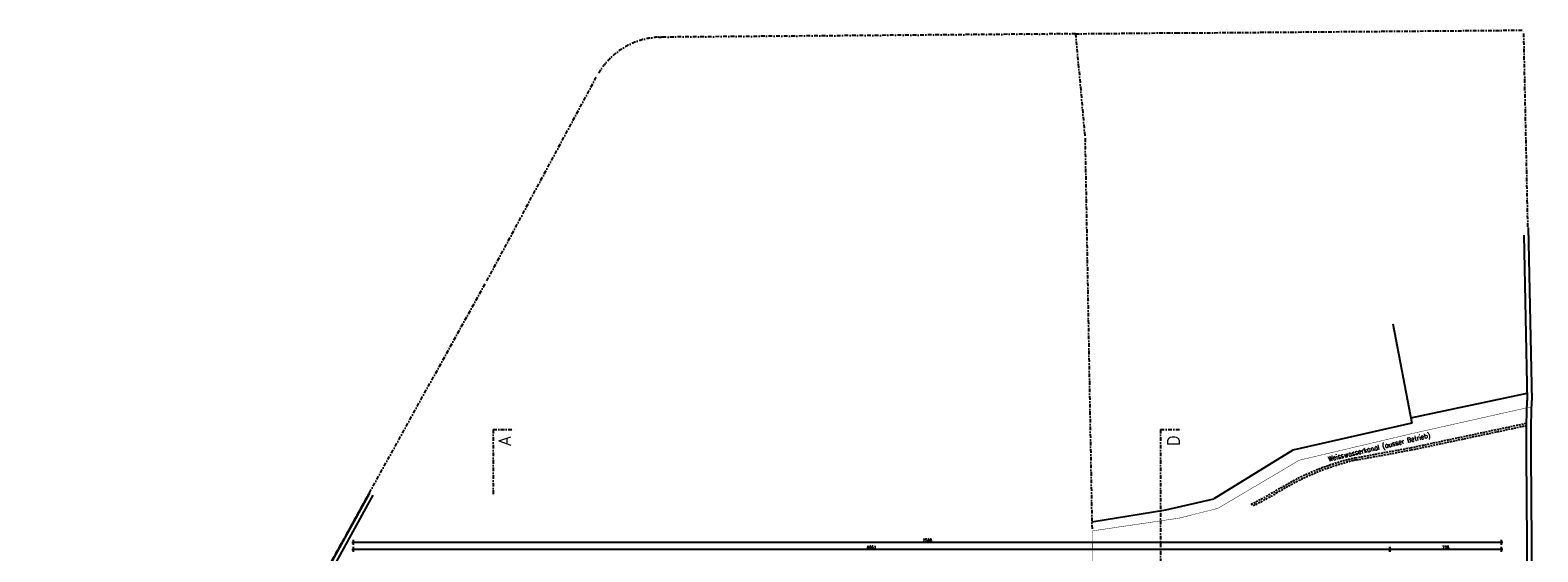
# Model space of a CAD drawing. Header units: centimetres. Extents: x -18458 to 60221, y -11985 to 33979.
# Tile 38 of 50: x -1095 to 8867, y 3843 to 7288. Entities that reach past the tile are written whole.
import ezdxf
from ezdxf.enums import TextEntityAlignment as Align

# ---------------------------------------------------------------- set-up
doc = ezdxf.new("R2010")
doc.units = ezdxf.units.CM
doc.header["$LTSCALE"] = 50
doc.header["$MEASUREMENT"] = 0
doc.header["$PDMODE"] = 34
doc.linetypes.add('HIDDEN', pattern=[0.375, 0.25, -0.125])
doc.linetypes.add('STRICHPUNKT', pattern=[1, 0.5, -0.25, 0, -0.25])
for name, color, linetype in [('01_Bemassung', 150, 'Continuous'), ('01_Dünn', 4, 'Continuous'), ('01_Text', 2, 'Continuous')]:
    doc.layers.add(name, color=color, linetype=linetype)
doc.layers.add('01_Grenzen', color=7, linetype='Continuous', true_color=0x3c64f6)
doc.styles.add('Romans', font='Romans.shx')
doc.styles.add('SIPLEX1', font='romans.shx', dxfattribs={"width": 0.8})
doc.dimstyles.new('BEM-50_grundrisse', dxfattribs={"dimscale": 1.6, "dimtxt": 12.5, "dimasz": 0.4, "dimexe": 0.1, "dimexo": 0.5, "dimgap": 2, "dimtad": 1, "dimdec": 0, "dimrnd": 0.5, "dimzin": 12, "dimdsep": 46, "dimtxsty": 'SIPLEX1', "dimblk": 'bempkt', "dimcen": -0.2, "dimdle": 0.05, "dimse1": 1, "dimse2": 1, "dimclrd": 256, "dimclre": 256, "dimclrt": 256, "dimazin": 0, "dimtfac": 1, "dimtdec": 0, "dimtmove": 0, "dimatfit": 2, "dimldrblk": 'BEMPU', "dimfxl": 0, "dimtvp": 1, "dimtolj": 1, "dimtzin": 0, "dimarcsym": 0})

# ---------------------------------------------------------------- blocks, each defined once
blk = doc.blocks.new('bempkt')
at = {"layer": '01_Bemassung', "color": 0}
for p, q in [((12.5, 0), (-12.5, 0)), ((-4.95, -4.95), (4.95, 4.95)), ((0, -25), (0, 25))]:
    blk.add_line(p, q, dxfattribs=at)
blk = doc.blocks.new('*D249')
at = {"layer": '01_Bemassung', "lineweight": -2}
blk.add_line((8626.3, 3858.6), (7890.1, 3858.6), dxfattribs=at)
at = {"layer": 'Defpoints', "color": 0}
for p in [(7889.4, 3858.6), (7889.4, 2999.9), (8626.9, 2999.9)]:
    blk.add_point(p, dxfattribs=at)
at = {"layer": '01_Bemassung', "lineweight": -2, "xscale": 0.6400000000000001, "yscale": 0.6400000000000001, "zscale": 0.6400000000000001, "rotation": 180}
blk.add_blockref('bempkt', (7889.4, 3858.6), dxfattribs=at)
at = {"layer": '01_Bemassung', "lineweight": -2, "xscale": 0.6400000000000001, "yscale": 0.6400000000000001, "zscale": 0.6400000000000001}
blk.add_blockref('bempkt', (8626.9, 3858.6), dxfattribs=at)
at = {"layer": '01_Bemassung', "insert": (8258.2, 3871.8), "char_height": 20, "attachment_point": 5, "style": 'SIPLEX1'}
blk.add_mtext('\\A1;738', dxfattribs=at)
blk = doc.blocks.new('BEMPU')
at = {"layer": '01_Bemassung', "color": 4}
for p, q in [((5, 0), (-5, 0)), ((0, -25), (0, 25))]:
    blk.add_line(p, q, dxfattribs=at)
blk.add_circle((0, 0), 2.5, dxfattribs=at)
blk = doc.blocks.new('*D250')
at = {"layer": '01_Bemassung', "lineweight": -2}
blk.add_line((7888.8, 3858.6), (1039.8, 3858.6), dxfattribs=at)
at = {"layer": 'Defpoints', "color": 0}
for p in [(1039.1, 3858.6), (1039.1, 3659.9), (7889.4, 2999.9)]:
    blk.add_point(p, dxfattribs=at)
at = {"layer": '01_Bemassung', "lineweight": -2, "xscale": 0.6400000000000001, "yscale": 0.6400000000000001, "zscale": 0.6400000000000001, "rotation": 180}
blk.add_blockref('bempkt', (1039.1, 3858.6), dxfattribs=at)
at = {"layer": '01_Bemassung', "lineweight": -2, "xscale": 0.6400000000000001, "yscale": 0.6400000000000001, "zscale": 0.6400000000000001}
blk.add_blockref('bempkt', (7889.4, 3858.6), dxfattribs=at)
at = {"layer": '01_Bemassung', "insert": (4464.3, 3871.8), "char_height": 20, "attachment_point": 5, "style": 'SIPLEX1'}
blk.add_mtext('\\A1;6851', dxfattribs=at)
blk = doc.blocks.new('*D251')
at = {"layer": '01_Bemassung', "lineweight": -2}
blk.add_line((8626.3, 3904.9), (1039.8, 3904.9), dxfattribs=at)
at = {"layer": 'Defpoints', "color": 0}
for p in [(1039.1, 3904.9), (1039.1, 3659.9), (8626.9, 2999.9)]:
    blk.add_point(p, dxfattribs=at)
at = {"layer": '01_Bemassung', "lineweight": -2, "xscale": 0.6400000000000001, "yscale": 0.6400000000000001, "zscale": 0.6400000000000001, "rotation": 180}
blk.add_blockref('bempkt', (1039.1, 3904.9), dxfattribs=at)
at = {"layer": '01_Bemassung', "lineweight": -2, "xscale": 0.6400000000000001, "yscale": 0.6400000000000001, "zscale": 0.6400000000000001}
blk.add_blockref('bempkt', (8626.9, 3904.9), dxfattribs=at)
at = {"layer": '01_Bemassung', "insert": (4833, 3918.1), "char_height": 20, "attachment_point": 5, "style": 'SIPLEX1'}
blk.add_mtext('\\A1;7588', dxfattribs=at)

msp = doc.modelspace()

# ---------------------------------------------------------------- linework, layer by layer
at = {"layer": '01_Dünn'}
for p, q in [((8803, 5984.2), (8827, 4842.7)), ((8774, 5933.6), (8797, 4842.1)), ((7908.4, 5348.8), (8035.4, 4693.3)), ((8028.6, 4728.7), (8796, 4891.5)), ((8793.2, 4684.5), (8797, 4843.4)), ((8823.2, 4683.8), (8827, 4842.7)), ((8035.4, 4693.3), (7249.5, 4514.6)), ((8792.5, 4486.6), (8793.2, 4683.9)), ((8822.5, 4486.6), (8823.2, 4683.8)), ((7249.5, 4514.6), (6727, 4191.8)), ((8800.9, 3499.7), (8792.5, 4486.3)), ((8831.1, 3476), (8822.5, 4486.6)), ((1147.6, 4229.5), (797.1, 3594.9)), ((1169.5, 4217.4), (842.7, 3625.7)), ((6410.1, 4120.6), (6727, 4191.8)), ((5920.8, 4040.3), (6410.1, 4120.6))]:
    msp.add_line(p, q, dxfattribs=at)
at = {"layer": '01_Dünn', "linetype": 'HIDDEN'}
for p, q in [((8027.7, 4530.4), (8790, 4692.1)), ((8030.8, 4515.7), (8793.1, 4677.4)), ((7664.1, 4464.3), (8028.1, 4530.5)), ((7666.8, 4449.6), (8030.8, 4515.8))]:
    msp.add_line(p, q, dxfattribs=at)
for points in [[(6973.1, 4156.1, 0.005087), (7131.6, 4242.2, -0.083229), (7663.3, 4464.2)], [(6988.3, 4147.2, 0.004837), (7139.2, 4229.2, -0.083289), (7666.8, 4449.6)]]:
    msp.add_lwpolyline(points, format="xyb", dxfattribs=at)
at = {"layer": '01_Grenzen', "linetype": 'STRICHPUNKT'}
for p, q in [((6730.7, 7271.8), (8037.1, 7282.5)), ((8037.1, 7282.5), (8773.8, 7288.5)), ((8801.5, 5989.4), (8773.8, 7288.5)), ((5812.9, 7264.6), (3053.9, 7242.4)), ((5812.9, 7264.6), (6479, 7271.4)), ((5812.9, 7264.6), (5875.5, 6574.5)), ((6479, 7271.4), (6730.7, 7271.8)), ((1922.3, 5633), (2649.6, 6985.1)), ((5875.5, 6574.5), (5921.8, 3980.5)), ((1146.7, 4232.4), (1922.3, 5633)), ((1146.7, 4232.4), (1922.3, 5633)), ((796.4, 3597.7), (1146.7, 4232.4)), ((830.7, 3659.9), (1146.7, 4232.4))]:
    msp.add_line(p, q, dxfattribs=at)
at = {"layer": '01_Grenzen', "linetype": 'STRICHPUNKT', "const_width": 3}
for points in [[(8825.3, 4800.9), (8825.9, 4847.9), (8823, 4985.9), (8801.5, 5989.4)], [(8825.3, 4800.9), (8046.5, 4626.1), (7291.1, 4447.8), (6752.6, 4129.5), (6497.6, 4065.4), (5921.8, 3980.5), (5927.6, 3659.9), (830.7, 3659.9), (796.4, 3597.7), (721.1, 3457), (413.7, 2891.3), (-656, 944.6), (-1092.3, 177), (509.1, 107.3), (3605.6, -49.4), (6371.7, -219.6), (7220.6, -259.4), (8865.8, -368.2), (8841.7, 1305.7), (8834.5, 3007.4), (8830.4, 3481.3), (8821.5, 4491.8), (8825.3, 4800.9)]]:
    msp.add_lwpolyline(points, dxfattribs=at)
at = {"layer": '01_Grenzen', "linetype": 'STRICHPUNKT'}
msp.add_arc((3081.5, 6752.7), 490.5, 87.68487, 151.72506, dxfattribs=at)
at = {"layer": '01_Text', "color": 190, "linetype": 'STRICHPUNKT'}
for p, q in [((1963.6, 4650), (2113.6, 4650)), ((1963.6, 4650), (1963.6, 4200)), ((6374.2, 4650), (6524.2, 4650)), ((6374.2, 4650), (6374.2, 3308.8))]:
    msp.add_line(p, q, dxfattribs=at)

# ---------------------------------------------------------------- texts
at = {"layer": '01_Dünn', "style": 'Romans', "width": 0.9}
msp.add_text('Weisswasserkanal (ausser Betrieb)', height=33, rotation=13.28094, dxfattribs=at).set_placement((7818.5, 4535.4), align=Align.MIDDLE_CENTER)
at = {"layer": '01_Text', "color": 190, "linetype": 'STRICHPUNKT', "style": 'Romans', "text_generation_flag": 2}
for s, rotation, p in [('A', 90, (2081, 4575.2)), ('D', 270, (6419.8, 4575.2))]:
    msp.add_text(s, height=80, rotation=rotation, dxfattribs=at).set_placement(p, align=Align.CENTER)

# ---------------------------------------------------------------- dimensions: what is measured, and where the dimension line sits
at = {"layer": '01_Bemassung'}
for base, p1, p2, picture, middle in [((1039.1, 3904.9), (8626.9, 2999.9), (1039.1, 3659.9), '*D251', (4833, 3918.1)), ((1039.1, 3858.6), (7889.4, 2999.9), (1039.1, 3659.9), '*D250', (4464.3, 3871.8)), ((7889.4216327, 3858.6153015), (8626.9216327, 2999.8735016), (7889.4216327, 2999.8735016), '*D249', (8258.1716327, 3871.8153015))]:
    dim = msp.add_linear_dim(base=base, p1=p1, p2=p2, dimstyle='BEM-50_grundrisse', dxfattribs=at)
    dim.commit()
    dim.dimension.update_dxf_attribs({"geometry": picture, "text_midpoint": middle})

doc.saveas('drawing.dxf')
